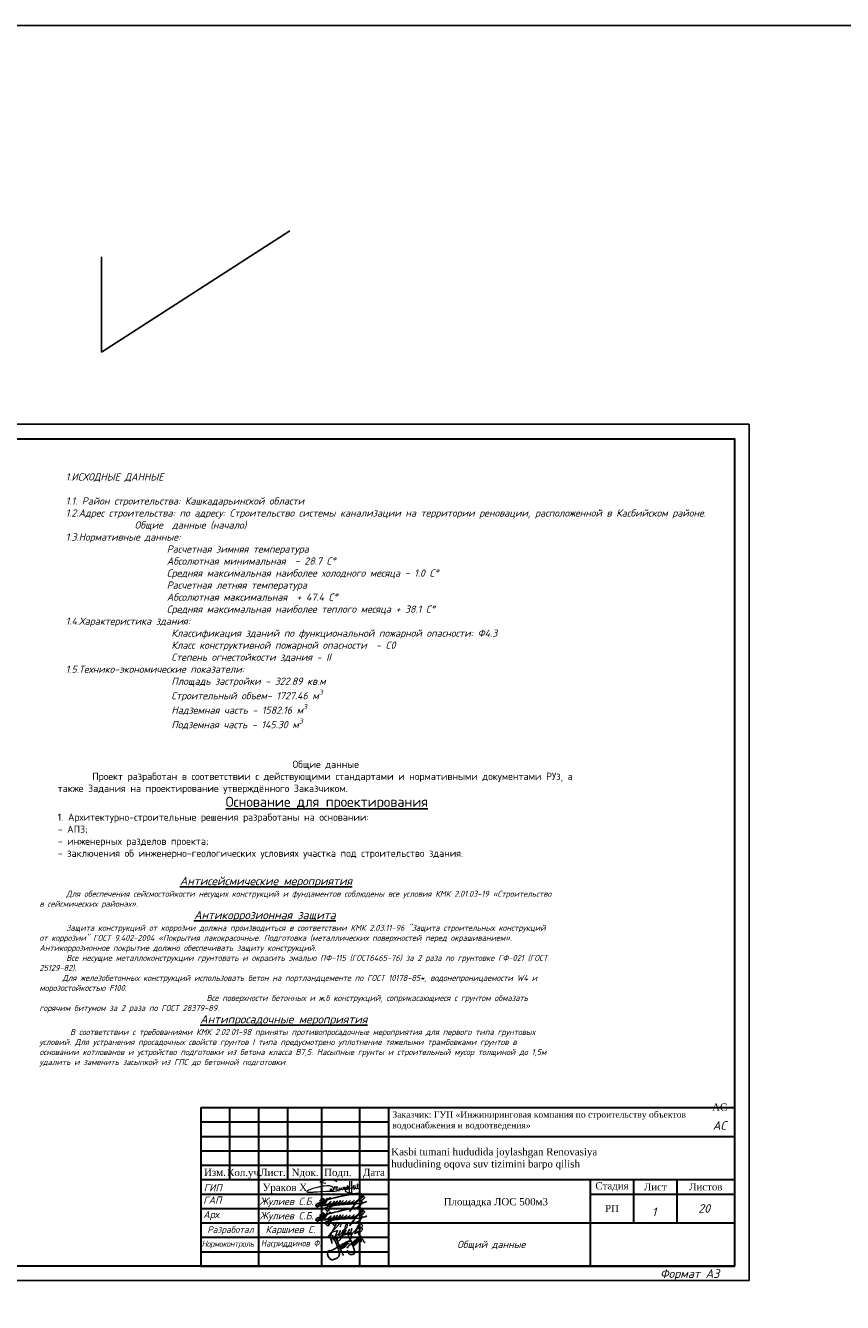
# Model space of a CAD drawing. Extents: x -119078 to 1619993, y 264752 to 340742.
# Tile 8 of 220: x 12382 to 40691, y 296460 to 340742. Entities that reach past the tile are written whole.
import ezdxf
from ezdxf.enums import TextEntityAlignment as Align

# ---------------------------------------------------------------- set-up
doc = ezdxf.new("R2010")
doc.units = 0
doc.header["$MEASUREMENT"] = 0
doc.linetypes.add('CONTI', pattern=[0])
doc.layers.get('0').update_dxf_attribs({"color": 250, "linetype": 'CONTI'})
for name, color, linetype in [('BC-Form$1$SHEET-TEXT', 7, 'Continuous'), ('PDF _Геометрия', 250, 'Continuous'), ('PDF _Текст', 7, 'Continuous'), ('SHTAMP', 250, 'Continuous'), ('Ярлык', 1, 'Continuous')]:
    doc.layers.add(name, color=color, linetype=linetype)
doc.layers.add('Графа', color=7, linetype='Continuous', lineweight=30)
doc.layers.add('НАДПИСИ', color=7, linetype='Continuous', lineweight=13)
doc.layers.add('ПОДПИСИ', color=7, linetype='Continuous', lineweight=25, true_color=0xffffff)
doc.styles.add('geniso', font='geniso.shx', dxfattribs={"height": 300})
doc.styles.add('ICOCPEUR', font='isocpeui.ttf')
doc.styles.add('ISO', font='times.ttf')
doc.styles.add('ISOCPEUR', font='isocpeui.ttf')
doc.styles.add('PDF ISOCPEUR Italic', font='isocpeui.ttf')
doc.styles.add('style2', font='times.ttf', dxfattribs={"height": 350})
doc.styles.add('ГОСТ 250', font='isocpeui.ttf', dxfattribs={"height": 250})
doc.styles.add('ГОСТ 300', font='isocpeui.ttf', dxfattribs={"height": 250})
doc.styles.add('ГОСТ 350', font='isocpeui.ttf', dxfattribs={"height": 350})

# ---------------------------------------------------------------- blocks, each defined once
blk = doc.blocks.new('подпис')
at = {"layer": 'ПОДПИСИ', "color": 5, "lineweight": 25}
for points in [[(11455381, 532519), (11455520, 532605, 0.17903), (11455562, 532678, 0.263953), (11455546, 532731, 0.190204), (11455439, 532772, 0.042436), (11455181, 532752, 0.013899), (11454174, 532517), (11454115, 532493), (11453882, 532380, 0.221782), (11453847, 532334, 0.270492), (11453872, 532305), (11455179, 532410)], [(11453991, 532491, -0.163413), (11454129, 532576, -0.667806), (11454158, 532540, -0.079434), (11453917, 532276, -0.866542), (11453898, 532297), (11453923, 532319), (11454158, 532478), (11454199, 532507), (11454264, 532591), (11454072, 532309)], [(11454383, 532593, 0.619534), (11454360, 532609), (11454273, 532534, 0.114252), (11454185, 532395, 0.215538), (11454192, 532353, 0.240273), (11454245, 532349, 0.08858), (11454403, 532470), (11454351, 532410), (11454342, 532400, 0.539095), (11454362, 532374, 0.111916), (11454481, 532411), (11454538, 532484), (11454481, 532411), (11454317, 532146, -0.358423), (11454264, 532125), (11454185, 532207, -0.402126), (11454221, 532260, -0.058846), (11454732, 532356), (11455438, 532399, 0.09128), (11455712, 532476)], [(11454538, 532484), (11454488, 532398, 0.645288), (11454510, 532376, 0.12897), (11454636, 532493), (11454594, 532430), (11454582, 532414, 0.693858), (11454605, 532387, 0.10028), (11454701, 532446), (11454746, 532507), (11454701, 532446), (11454684, 532424, 0.631808), (11454708, 532389, 0.142677), (11454805, 532452), (11454848, 532505), (11454805, 532452, 0.201941), (11454797, 532429, 0.536095), (11454830, 532405, 0.097167), (11454944, 532462), (11454981, 532503), (11454944, 532462, 0.197087), (11454932, 532431, 0.488157), (11454970, 532409, 0.093089), (11455064, 532466), (11455099, 532503), (11455064, 532466, 0.226804), (11455048, 532431, 0.355416), (11455073, 532410, 0.127937), (11455201, 532468), (11455246, 532517), (11455201, 532468, 0.196233), (11455177, 532420, 0.529409), (11455206, 532400, 0.061232), (11455381, 532519), (11455512, 532676), (11455381, 532519), (11455075, 532109)], [(11455512, 532676, -0.143099), (11455604, 532656, -0.470936), (11455617, 532604, -0.126724), (11455422, 532482), (11455497, 532497, -0.517832), (11455533, 532462, -0.176475), (11455420, 532289, -0.173079), (11455271, 532233, -0.163306), (11455188, 532261)]]:
    blk.add_lwpolyline(points, format="xyb", dxfattribs=at)
blk.add_lwpolyline([(11454115, 532493), (11454174, 532517)], dxfattribs=at)
blk = doc.blocks.new('A$C6E532752')
at = {"color": 5, "lineweight": 25}
for points in [[(2046, 1804), (2070, 1872), (2101, 1944), (2114, 2003), (2114, 2056), (2099, 2124), (2074, 2222), (2014, 2300), (1903, 2360), (1855, 2376), (1801, 2377), (1790, 2368), (1792, 2336), (1800, 2288), (1808, 2236), (1818, 2191), (1846, 2131), (1865, 2061), (1890, 2014), (1957, 1858), (2009, 1770), (2053, 1685), (2113, 1541), (2153, 1434), (2222, 1250), (2279, 1118), (2326, 993), (2364, 847), (2392, 705), (2399, 624), (2394, 571), (2362, 528), (2328, 505), (2294, 490), (2254, 483), (2188, 477), (2145, 466), (2062, 466), (2017, 466), (1987, 466), (1945, 488), (1913, 509), (1883, 532), (1855, 575), (1823, 639), (1802, 682), (1783, 739), (1781, 758), (1779, 801), (1777, 848)], [(2743, 2429), (2709, 2488), (2682, 2516), (2685, 2488), (2725, 2429), (2737, 2401), (2759, 2329), (2784, 2236), (2802, 2186), (2816, 2124), (2836, 2048), (2868, 1947), (2878, 1890), (2884, 1840), (2893, 1773), (2934, 1685), (2949, 1650), (2957, 1619), (2962, 1588), (2967, 1626), (2967, 1657), (2971, 1688), (2988, 1767), (3019, 1821), (3030, 1831), (3088, 1813), (3106, 1778), (3119, 1748), (3153, 1695), (3166, 1642), (3207, 1585), (3241, 1543), (3278, 1532), (3308, 1535)], [(385, 1433), (380, 1569), (321, 1749), (258, 1944), (210, 2040), (245, 2007), (287, 1975), (353, 1931), (399, 1918), (436, 1916), (474, 1941), (484, 1982), (467, 2067), (448, 2120), (427, 2157), (466, 2093), (506, 2007), (555, 1922), (602, 1823), (711, 1592), (749, 1491), (825, 1291), (868, 1187), (943, 996), (982, 875), (1013, 754), (1033, 630), (1049, 522), (1043, 416), (1007, 308), (929, 226), (815, 136), (704, 81), (535, 13), (402, 1), (314, 18), (227, 71), (137, 159), (35, 347), (12, 492), (8, 661), (75, 751), (214, 814), (217, 817), (216, 775), (183, 707), (202, 722), (286, 778), (362, 823), (424, 853), (563, 928), (732, 1029), (845, 1105), (994, 1192), (1118, 1257), (1274, 1345), (1396, 1407), (1523, 1482), (1750, 1594), (1859, 1632), (1962, 1660), (1991, 1660), (2000, 1660), (1991, 1645), (1977, 1626), (1958, 1608)], [(795, 1930), (766, 1944), (747, 1958), (732, 1969), (756, 1919), (777, 1862), (824, 1731), (861, 1650), (907, 1552), (928, 1465), (971, 1361), (999, 1299), (1019, 1250), (1060, 1148), (1086, 1070), (1110, 993), (1161, 879), (1222, 766), (1252, 693), (1282, 624), (1325, 551), (1377, 469), (1387, 437), (1386, 415), (1369, 406), (1365, 409)], [(1178, 1041), (1184, 1073), (1176, 1087), (1166, 1109), (1171, 1134), (1175, 1159), (1177, 1187), (1170, 1192), (1155, 1194), (1138, 1181), (1125, 1161), (1120, 1142), (1127, 1112), (1138, 1084), (1155, 1052), (1190, 1015), (1234, 985), (1242, 980), (1268, 979), (1299, 1007), (1323, 1038), (1339, 1067), (1360, 1126), (1356, 1168), (1352, 1190), (1349, 1211), (1349, 1234), (1349, 1252), (1349, 1274), (1336, 1239), (1333, 1223), (1331, 1214), (1303, 1209), (1299, 1204), (1292, 1181), (1255, 1176), (1246, 1151), (1262, 1110), (1275, 1085), (1290, 1052), (1311, 1034), (1336, 1025), (1363, 1024), (1376, 1037), (1388, 1050), (1400, 1068), (1415, 1091), (1432, 1156), (1432, 1174), (1430, 1222), (1431, 1266), (1434, 1282), (1437, 1297), (1451, 1312), (1473, 1314), (1479, 1329), (1484, 1345), (1526, 1340), (1527, 1344), (1546, 1371), (1546, 1380), (1542, 1322), (1532, 1234), (1508, 1194), (1491, 1173), (1470, 1154), (1447, 1141), (1418, 1134), (1396, 1131), (1373, 1136), (1360, 1149)], [(1432, 1173), (1448, 1157), (1470, 1132), (1480, 1125), (1492, 1119), (1505, 1118), (1514, 1125), (1521, 1131), (1537, 1145), (1550, 1156), (1574, 1181), (1594, 1207), (1603, 1226), (1607, 1239), (1610, 1253), (1618, 1282), (1623, 1317), (1626, 1344), (1633, 1391), (1631, 1422), (1631, 1443), (1618, 1419), (1610, 1399), (1600, 1381), (1603, 1340), (1618, 1317), (1635, 1297), (1651, 1291), (1665, 1290), (1718, 1369), (1719, 1381), (1720, 1403), (1732, 1431), (1741, 1451), (1744, 1471), (1745, 1490), (1738, 1508), (1729, 1509), (1728, 1503), (1719, 1486), (1713, 1471), (1705, 1444), (1705, 1428), (1716, 1413), (1732, 1404), (1746, 1399), (1763, 1396), (1785, 1399), (1799, 1408), (1822, 1417), (1835, 1426), (1857, 1435), (1869, 1444), (1878, 1455), (1881, 1471), (1881, 1481), (1878, 1494), (1875, 1503)], [(1530, 1229), (1542, 1212), (1557, 1204), (1585, 1194), (1591, 1202), (1609, 1200), (1619, 1205), (1645, 1223), (1669, 1249), (1676, 1260), (1685, 1281), (1698, 1313), (1704, 1324), (1704, 1324)], [(1707, 1036), (1747, 1085), (1819, 1144), (1891, 1238), (1979, 1313), (2059, 1391), (2165, 1488), (2229, 1542), (2393, 1677), (2462, 1724), (2559, 1807), (2641, 1860), (2722, 1913), (2859, 2009), (2948, 2051), (2989, 2062), (2996, 2055)], [(2279, 1502), (2265, 1461), (2269, 1420), (2262, 1364), (2265, 1307), (2279, 1265), (2318, 1252), (2345, 1254), (2408, 1314), (2444, 1368), (2453, 1397), (2475, 1468), (2472, 1514), (2466, 1559), (2461, 1588), (2461, 1627), (2469, 1644), (2486, 1658), (2454, 1623), (2450, 1578), (2446, 1520), (2451, 1481), (2483, 1457), (2515, 1454), (2551, 1457), (2569, 1493), (2574, 1512), (2589, 1561), (2590, 1562)], [(2397, 1571), (2370, 1532), (2367, 1503), (2363, 1469), (2365, 1423), (2380, 1396), (2400, 1370), (2431, 1346), (2460, 1344), (2480, 1343), (2493, 1365), (2509, 1392), (2560, 1447), (2580, 1567), (2580, 1600), (2569, 1621), (2561, 1642), (2559, 1671), (2569, 1698), (2582, 1730), (2598, 1762), (2618, 1772)], [(2574, 1491), (2603, 1515), (2618, 1528), (2634, 1555), (2641, 1569), (2660, 1604), (2700, 1636), (2712, 1646), (2728, 1666), (2742, 1685), (2773, 1745), (2779, 1787), (2782, 1808), (2782, 1823), (2775, 1790), (2778, 1776), (2794, 1755), (2801, 1749), (2815, 1746), (2842, 1749)], [(2582, 1588), (2614, 1576), (2640, 1580), (2650, 1592), (2662, 1606), (2679, 1631), (2687, 1673), (2683, 1709), (2675, 1731), (2672, 1756), (2670, 1792), (2677, 1808), (2688, 1818), (2704, 1820), (2713, 1818)]]:
    blk.add_spline(points, degree=3, dxfattribs=at)
blk = doc.blocks.new('A$C194E077B')
at = {"color": 5, "lineweight": 20}
for points in [[(42, -99), (83, -76), (96, -68), (110, -53), (122, -42), (131, -27), (137, -5), (137, 22), (125, 42), (110, 57), (100, 67), (80, 78), (58, 91), (13, 103), (-19, 112), (-87, 112), (-127, 112), (-231, 105), (-249, 100), (-271, 100), (-317, 88), (-348, 80), (-409, 70), (-436, 66), (-497, 49), (-543, 37), (-617, 24), (-665, 5), (-728, -12), (-787, -37), (-841, -58), (-859, -64), (-880, -77), (-894, -91), (-904, -101), (-904, -112), (-894, -123), (-871, -130), (-840, -134), (-808, -134), (-760, -134), (-737, -134), (-654, -127), (-612, -124), (-491, -116), (-389, -109), (-287, -102), (-158, -97), (-39, -97), (85, -89), (174, -89), (222, -82), (269, -75), (318, -67), (369, -63), (369, -63)], [(-162, 200), (-240, 221), (-364, 241), (-364, 276), (-310, 307), (-248, 324), (-145, 351), (-37, 351), (76, 351), (195, 319), (266, 278)], [(0, 0), (0, -92)], [(41, 2), (41, -98)], [(203, -24), (196, 1), (191, 21), (185, 44), (185, 65), (176, 81), (169, 93), (189, 73), (200, 70), (220, 70), (242, 70), (259, 75), (272, 78), (279, 90), (279, 70), (274, 51), (262, 26), (252, 0), (252, -16), (261, -33), (282, -45), (303, -50), (329, -43), (347, -33), (361, -19), (368, -6), (371, 33), (368, -6), (372, -22), (382, -27), (392, -33), (406, -29), (418, -26), (433, -12), (438, -3), (438, 39), (438, -3), (453, -18), (464, -25), (477, -25), (504, -20), (521, -3), (528, 9), (524, 23), (522, 41), (522, 48), (526, 55), (535, 63), (549, 63), (569, 49), (579, 25), (585, 1), (580, -18), (565, -26), (549, -26), (531, -8), (528, 9)], [(835, 300), (835, -171), (799, -177), (729, -165), (620, -121), (593, -75), (602, -42), (665, -20), (730, 7), (798, 17), (885, 36), (885, 36), (905, 45)], [(593, 2), (615, 20), (621, 30), (635, 45), (637, 70), (635, 45), (635, 19), (646, 1), (664, -10), (680, -10), (701, 0), (705, 13), (705, 35), (699, 66), (686, 94), (680, 122)], [(682, 123), (691, 107), (705, 87), (717, 87)], [(748, 299), (746, -138)], [(898, 116), (898, 60), (906, 31), (917, -11)], [(910, 55), (903, 116)], [(952, -13), (967, 14), (978, 53), (978, 112), (973, 131)], [(962, 114), (967, 97), (978, 53), (987, 20), (1013, 5), (1032, 10), (1061, 39), (1076, 96), (1076, 123), (1074, 180)], [(1064, 182), (1056, 151), (1045, 113), (1045, 80), (1055, 46), (1070, 20), (1088, 9), (1109, 9), (1132, 31), (1138, 57), (1138, 93)]]:
    blk.add_lwpolyline(points, dxfattribs=at)
for centre, radius, start, end in [((681, 122), 1.13, 41.4, 190.5897), ((901, 116), 2.8, 15.3098, 164.5601), ((899, 54), 10.7, 301.2071, 10.1496), ((979, 116), 16.6, 111.912, 188.6151), ((1068, 178), 5.72, 18.1801, 138.9915), ((935, -4), 19.1, 202.8625, 330.9274)]:
    blk.add_arc(centre, radius, start, end, dxfattribs=at)
blk = doc.blocks.new('ПЛДПИС')
at = {"color": 0, "linetype": 'ByBlock', "lineweight": 9}
for points in [[(1768167, 34601), (1768274, 34710), (1768312, 34693), (1768357, 34634), (1768439, 34683), (1768465, 34730), (1768458, 34730), (1768452, 34716), (1768444, 34693), (1768248, 34291), (1768239, 34262), (1768224, 34236), (1768215, 34224), (1768175, 34213), (1768276, 34380), (1768300, 34412), (1768456, 34579), (1768495, 34627), (1768529, 34664), (1768567, 34702), (1768592, 34709), (1768598, 34695), (1768596, 34655), (1768563, 34579)], [(1768291, 34400), (1768434, 34437), (1768462, 34447), (1768479, 34446), (1768464, 34405), (1768450, 34379), (1768443, 34362), (1768432, 34337), (1768424, 34314), (1768403, 34251), (1768390, 34195), (1768377, 34148), (1768363, 34113), (1768320, 34171), (1768390, 34246), (1768422, 34269), (1768477, 34304), (1768517, 34328), (1768535, 34345), (1768555, 34375), (1768568, 34396), (1768582, 34424), (1768584, 34440), (1768567, 34435), (1768560, 34422), (1768555, 34411), (1768548, 34391), (1768537, 34364), (1768531, 34347), (1768524, 34324), (1768521, 34309), (1768519, 34300), (1768519, 34289), (1768544, 34292), (1768564, 34304), (1768593, 34331), (1768637, 34368), (1768668, 34404), (1768686, 34438), (1768686, 34457), (1768678, 34464), (1768654, 34428), (1768646, 34402), (1768637, 34371), (1768633, 34343), (1768632, 34323), (1768635, 34310), (1768652, 34308), (1768663, 34317), (1768696, 34351), (1768732, 34384), (1768762, 34415), (1768778, 34444), (1768780, 34462), (1768775, 34466), (1768760, 34450), (1768751, 34420), (1768740, 34380), (1768734, 34359), (1768732, 34347), (1768736, 34333), (1768748, 34323), (1768768, 34330), (1768801, 34358), (1768825, 34380), (1768869, 34428), (1768893, 34461), (1768900, 34485), (1768892, 34487), (1768873, 34465), (1768858, 34431), (1768850, 34405), (1768845, 34386), (1768845, 34357), (1768850, 34342), (1768867, 34334), (1768880, 34339), (1768915, 34364), (1768944, 34396), (1768964, 34438), (1768983, 34482), (1768980, 34511), (1768959, 34502), (1768953, 34480), (1768949, 34444), (1768944, 34409), (1768941, 34371), (1768942, 34347), (1768944, 34344), (1768954, 34339), (1768979, 34347), (1769007, 34370), (1769056, 34414), (1769101, 34463), (1769168, 34549), (1769212, 34624), (1769245, 34696), (1769263, 34731), (1769265, 34761), (1769252, 34754), (1769242, 34732), (1769241, 34724), (1769233, 34693), (1769221, 34653), (1769196, 34589), (1769166, 34514), (1769144, 34459), (1769121, 34409), (1769111, 34382), (1769099, 34350), (1769096, 34345), (1769092, 34342), (1769085, 34339), (1769087, 34355), (1769094, 34373), (1769101, 34389), (1769126, 34445), (1769163, 34518), (1769186, 34556), (1769203, 34585), (1769232, 34625), (1769258, 34661), (1769292, 34681), (1769309, 34674), (1769332, 34643), (1769333, 34586), (1769305, 34557), (1769265, 34526), (1769235, 34515), (1769217, 34514), (1769213, 34521), (1769263, 34541), (1769302, 34539), (1769332, 34526), (1769343, 34499), (1769323, 34458), (1769301, 34426), (1769267, 34400), (1769223, 34379), (1769168, 34371), (1769130, 34373), (1769121, 34381), (1769121, 34411)], [(1768636, 34367), (1768797, 34545), (1768832, 34624), (1768811, 34686), (1768788, 34673), (1768773, 34647), (1768752, 34588), (1768723, 34494), (1768702, 34421), (1768681, 34356), (1768651, 34269), (1768487, 34082), (1768486, 34142), (1768627, 34279), (1768815, 34318), (1769007, 34332)]]:
    blk.add_spline(points, degree=3, dxfattribs=at)
blk = doc.blocks.new('A$Cbab827f9')
at = {"layer": 'Графа'}
for p, q in [((-18500, 5500), (0, 5500)), ((-18500, 5500), (0, 5500)), ((-18500, 5500), (-18500, 0)), ((-17500, 5500), (-17500, 3000)), ((-16500, 5500), (-16500, 0)), ((-15500, 5500), (-15500, 3000)), ((-14314, 5500), (-14314, 0)), ((-13000, 5500), (-13000, 0)), ((-12000, 5500), (-12000, 0)), ((0, 5500), (0, 0)), ((0, 5500), (0, 0)), ((-18500, 5000), (-12000, 5000)), ((-18500, 4500), (-12000, 4500)), ((-12000, 4500), (0, 4500)), ((-18500, 4000), (-12000, 4000)), ((-18500, 3500), (-12000, 3500)), ((-18500, 3000), (0, 3000)), ((-5000, 3000), (-5000, 0)), ((-3500, 3000), (-3500, 1500)), ((-2000, 3000), (-2000, 1500)), ((-18500, 2500), (-12000, 2500)), ((-5000, 2500), (0, 2500)), ((-18500, 2000), (-12000, 2000)), ((-18500, 1500), (-12000, 1500)), ((-12000, 1500), (0, 1500)), ((-18500, 1000), (-12000, 1000)), ((-18500, 500), (-12000, 500)), ((-18500, 0), (0, 0)), ((-18500, 0), (0, 0))]:
    blk.add_line(p, q, dxfattribs=at)
at = {"color": 7, "lineweight": 30, "xscale": 0.8941363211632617, "yscale": 0.8941363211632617, "zscale": 0.8941363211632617}
blk.add_blockref('A$C194E077B', (-14020, 2684), dxfattribs=at)
at = {"color": 1, "lineweight": 15, "xscale": 0.9504, "yscale": 0.9504, "zscale": 0.9504}
for p in [(-10900254, -503824), (-10900254, -504324)]:
    blk.add_blockref('подпис', p, dxfattribs=at)
at = {"color": 5, "linetype": 'ByBlock', "lineweight": 9}
blk.add_blockref('ПЛДПИС', (-1782243, -33214), dxfattribs=at)
at = {"color": 2, "lineweight": 40, "xscale": 0.3934101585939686, "yscale": 0.3934101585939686, "zscale": 0.3934101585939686}
blk.add_blockref('A$C6E532752', (-14109, 221), dxfattribs=at)
at = {"style": 'ISOCPEUR'}
for s, p in [('ГAП            ', (-18415, 2164)), ('Арх.  ', (-18415, 1664))]:
    blk.add_text(s, height=250, dxfattribs=at).set_placement(p)
at = {"color": 7, "linetype": 'ByBlock', "lineweight": 25, "style": 'ГОСТ 300'}
blk.add_text('20', height=300, dxfattribs=at).set_placement((-1261, 1850, 0))
at = {"color": 18, "lineweight": 30, "true_color": 0x000000, "insert": (-780, 5640), "char_height": 300, "attachment_point": 1, "style": 'ISO'}
blk.add_mtext_dynamic_manual_height_columns('\\pi14405.478;{\\C256; \\H0.83333x;\\C7;АС}', width=5530.42, gutter_width=2000, heights=[0], dxfattribs=at)
at = {"insert": (-18397, 2846, 0), "char_height": 250, "attachment_point": 1, "style": 'ISOCPEUR'}
blk.add_mtext_dynamic_manual_height_columns('ГИП', width=1128.03, gutter_width=1500, heights=[0], dxfattribs=at)
at = {"color": 7, "lineweight": 20, "insert": (-16356, 2857), "char_height": 250, "attachment_point": 1, "style": 'ISO'}
blk.add_mtext_dynamic_manual_height_columns('Ураков Х', width=2171.11, gutter_width=1500, heights=[0], dxfattribs=at)
at = {"attachment_point": 1}
for s, insert, char_height, width, style in [('\\pxi7.19849;Площадка ЛОС 500м3', (-11883, 2361), 250, 5930.2, 'ISO'), ('{\\W0.95;\\T0.95;Нормоконтроль}', (-18469, 881), 210, 1971.75, 'ISOCPEUR')]:
    blk.add_mtext(s, dxfattribs=dict(at, insert=insert, char_height=char_height, width=width, style=style))
at = {"color": 3, "lineweight": 30, "insert": (-16415, 911), "char_height": 230, "width": 2499.02, "attachment_point": 1, "style": 'PDF ISOCPEUR Italic'}
blk.add_mtext('\\pt500;{\\W0.8;\\C7;Насриддинов Ф.}', dxfattribs=at)
at = {"layer": 'BC-Form$1$SHEET-TEXT', "width": 12000, "attachment_point": 5, "style": 'ГОСТ 350'}
for s, insert, char_height in [('Разработал', (-17469, 1237), 230), ('Каршиев С.', (-15395, 1237), 250)]:
    blk.add_mtext(s, dxfattribs=dict(at, insert=insert, char_height=char_height))
at = {"layer": 'SHTAMP', "style": 'ГОСТ 250'}
for p in [(-16456, 2123), (-16456, 1623)]:
    blk.add_text('Жулиев С.Б. ', height=250, dxfattribs=at).set_placement(p)
at = {"layer": 'SHTAMP', "attachment_point": 4, "style": 'style2'}
for s, insert, char_height, width in [('\\pxi0.02539,ql;Заказчик: ГУП «Инжиниринговая компания по строительству объектов водоснабжения и водоотведения» ', (-11864, 5041), 220, 10364.55), ('{\\H1.00436x;\\C7;Kasbi tumani hududida joylashgan Renovasiya \\Phududining oqova suv tizimini barpo\\C256; qilish}', (-11901, 3715), 250, 11834.1)]:
    blk.add_mtext(s, dxfattribs=dict(at, insert=insert, char_height=char_height, width=width))
at = {"layer": 'НАДПИСИ', "linetype": 'Continuous', "ltscale": 1000, "style": 'ISO'}
for s, p in [('Изм.', (-18009, 3255)), ('Кол.уч.', (-16988, 3248)), ('Лист.', (-16000, 3250)), ('Nдок.', (-14885, 3250)), ('Подп.', (-13750, 3250)), ('Дата', (-12500, 3250))]:
    blk.add_text(s, height=250, dxfattribs=at).set_placement(p, align=Align.MIDDLE_CENTER)
at = {"layer": 'НАДПИСИ', "linetype": 'Continuous', "ltscale": 1000, "char_height": 250, "attachment_point": 5, "style": 'ISO'}
for s, insert, width in [('Стадия', (-4250, 2750), 1400), ('Лист', (-2750, 2750), 1400), ('Листов', (-1000, 2750), 1900), ('РП', (-4250, 2000), 12000)]:
    blk.add_mtext(s, dxfattribs=dict(at, insert=insert, width=width))

msp = doc.modelspace()

# ---------------------------------------------------------------- linework, layer by layer
at = {"color": 3}
for p, q in [((15008.451, 329415.777), (21537.078, 333624.166)), ((15008.451, 332724.663), (15008.451, 329415.777))]:
    msp.add_line(p, q, dxfattribs=at)
msp.add_lwpolyline([(919564.339, 264752.208), (-119077.586, 264752.208), (-119077.586, 340741.932), (919564.339, 340741.932)], close=True, dxfattribs=at)
at = {"layer": 'PDF _Геометрия', "lineweight": -3}
msp.add_lwpolyline([(-4541.8, 326913.75), (37453.964, 326913.75), (37453.964, 297220.375), (-4541.8, 297220.375)], dxfattribs=at)
at = {"layer": 'PDF _Геометрия', "lineweight": 30}
msp.add_lwpolyline([(-2543.614, 326414.204), (36954.418, 326414.204), (36954.418, 297719.921), (-2543.614, 297719.921)], close=True, dxfattribs=at)

# ---------------------------------------------------------------- block references
at = {"color": 1, "lineweight": 30}
msp.add_blockref('A$Cbab827f9', (36954.418, 297719.921), dxfattribs=at)

# ---------------------------------------------------------------- texts
at = {"color": 0, "insert": (13775.277, 325213.506), "char_height": 250, "attachment_point": 1, "style": 'ICOCPEUR'}
msp.add_mtext_dynamic_manual_height_columns('\\A1;{\\C256;1.ИСХОДНЫЕ ДАННЫЕ\\P\\P1.1. Район строительства: \\A0;Кашкадарьинской области\\A1;\\P1.2.Адрес строительства: \\A0;по адресу: \\C256;\\c0;Строительство системы канализации на территории реновации, расположенной в Касбийском районе.\\A1;\\H1.00004x;\\C256;                                             \\P               Общие  данные (начало)\\P1.3.Нормативные данные:\\P                      Расчетная зимняя температура\\P                      Абсолютная минимальная  - 28.7 С°\\P                      Средняя максимальная наиболее холодного месяца - 1.0 С°\\P                      Расчетная летняя температура\\P                      Абсолютная максимальная  + 47.4 С° \\P                      Средняя максимальная наиболее теплого месяца + 38.1 С°\\P1.4.Характеристика здания:\\P                       Классификация зданий по функциональной пожарной опасности: Ф4.3\\P                       Класс конструктивной пожарной опасности  - C0\\P                       Степень огнестойкости здания - II\\P1.5.Технико-экономические показатели: \\P                       Площадь застройки - 322.89 кв.м \\P                       Строительный объем\\H0.99996x;- 1727.46 м\\H0.7x;\\S3^ ;\\H1.42863x;\\P                       Надземная часть - \\H0.99996x;1582.16\\H1.00004x;\\C0; \\C256;м\\H0.7x;\\S3^ ;\\H1.4286x;\\P                       Подземная часть - 145.30\\C0; \\C256;м\\H0.7x;\\S3^ ;}', width=21585.64105, gutter_width=1000, heights=[0], dxfattribs=at)
at = {"color": 0, "insert": (13495.277, 315246.933), "char_height": 300, "width": 18578.57661, "attachment_point": 1, "style": 'geniso'}
msp.add_mtext('\\pxqc;{\\fISOCPEUR|b0|i0|c204|p34;\\H0.83333x;Общие данные\\P\\pq*;\\fISOCPEUR|b0|i0|c238|p34;\\C1;     \\fISOCPEUR|b0|i0|c204|p34;\\C0;^IПроект разработан в соответствии с действующими стандартами и нормативными документами РУз, а также Задания на проектирование утверждённого Заказчиком.\\fISOCPEUR|b0|i0|c238|p34;     \\H1.2x;                                    \\fISOCPEUR|b0|i0|c204|p34;\\H1.00001x;\\P\\pi19.40661;\\H1.16666x;\\LОснование для проектирования\\P\\pi0,t22;\\H0.71428x;\\l1. Архитектурно-строительные решения разработаны на основании:\\P- АПЗ;\\P- инженерных разделов проекта\\fISOCPEUR|b0|i0|c238|p34;;\\P\\fISOCPEUR|b0|i0|c204|p34;- заключения об инженерно\\fISOCPEUR|b0|i0|c238|p34;-\\fISOCPEUR|b0|i0|c204|p34;геологических условиях участка под строительство здания\\fISOCPEUR|b0|i0|c238|p34;.}', dxfattribs=at)
at = {"linetype": 'Continuous', "lineweight": 25, "ltscale": 15, "insert": (12863.76, 311222.017), "char_height": 250, "width": 17877.44941, "attachment_point": 1, "style": 'ICOCPEUR'}
msp.add_mtext('\\pi4862.31;{\\H1.16667x;\\LАнтисейсмические мероприятия\\P\\pi0;\\H0.71428x;\\l       Для обеспечения сейсмостойкости несущих конструкций и фундаментов соблюдены все условия КМК 2.01.03-19 «Строительство в сейсмических районах».\\P\\pi5355.138;\\H1.4x;\\LАнтикоррозионная защита\\l\\P\\pi0;\\H0.71428x;       Защита конструкций от коррозии должна производиться в соответствии КМК 2.03.11-96 "Защита строительных конструкций от коррозии" ГОСТ 9.402-2004 «Покрытия лакокрасочные. Подготовка (металлических поверхностей перед окрашиванием». Антикоррозионное покрытие должно обеспечивать защиту конструкций. \\P       \\A1;Все несущие металлоконструкции грунтовать и\\A0; окрасить эмалью ПФ-115 (ГОСТ6465-76) за 2 раза по грунтовке ГФ-021 (ГОСТ 25129-82)\\A1;.\\P      Для железобетонных конструкций использовать бетон \\A0;на портландцементе по ГОСТ 10178-85*,\\A1; водонепроницаемости W\\A0;4\\A1; и морозостойкостью F100\\A0;.\\A1;\\P\\A0;       \\A1;Все \\A0;поверхности бетонных и ж.б конструкций, соприкасающиеся с грунтом обмазать \\A1;\\C256;горячим битумом за 2 раза\\A0;\\C0; по ГОСТ 28379-89.}\\P\\pi5566.64787;{\\H1.16666x;\\LАнтипросадочные мероприятия\\A1;\\l\\P\\pi0;\\H0.71428x;        В соответствии с требованиями КМК 2.02.01-98 приняты противопросадочные мероприятия для первого типа грунтовых условий. Для устранения просадочных свойств грунтов I типа предусмотрено уплотнение тяжелыми трамбовками грунтов в основании котлованов и устройство подготовки из бетона класса В7,5. Насыпные грунты и строительный мусор толщиной до 1,5м удалить и заменить засыпкой из ГПС до бетонной подготовки.}', dxfattribs=at)
at = {"layer": 'PDF _Текст', "lineweight": 30, "attachment_point": 7, "style": 'PDF ISOCPEUR Italic'}
for s, insert, char_height in [('АС', (36193.797, 302447.137), 299.9754), ('1', (34088.377, 299449.859), 299.975), ('Общий данные', (27340.267, 298280.274), 249.97949), ('Формат A3', (34371.036, 297229.368), 299.9754)]:
    msp.add_mtext(s, dxfattribs=dict(at, insert=insert, char_height=char_height))
at = {"layer": 'Ярлык', "color": 165, "lineweight": 50, "char_height": 253.56783, "attachment_point": 1, "style": 'ISO'}
for s, insert, width in [('\\pi5485.19957;{\\fISOCPEUR|b0|i1|c204|p34;\\H2.7606x;\\C167;\\c8277566;ООО  \\fISOCPEUR|b0|i1|c0|p34;"UNIVER  PRO STILE"\\fISOCPEUR|b1|i1|c204|p34;\\Q15;\\T1.25; \\fArial|b1|i0|c204|p34;\\H0.36224x;\\T1.15;   \\fArial|b0|i0|c204|p34;\\T1;          }', (-90957.556, 325671.286), 25625.47242), ('\\pi5485.19957;{\\fISOCPEUR|b0|i1|c204|p34;\\H2.7606x;\\C167;\\c8277566;ООО  \\fISOCPEUR|b0|i1|c0|p34;"UNIVER  PRO STILE"\\fISOCPEUR|b1|i1|c204|p34;\\Q15;\\T1.25; \\fArial|b1|i0|c204|p34;\\H0.36224x;\\T1.15;   \\fArial|b0|i0|c204|p34;\\T1;          }', (-41908.934, 325671.286), 25625.47242), ('{\\C167;\\c8277566;             \\P\\P\\pi6540.45083;\\fISOCPEUR|b0|i1|c204|p34;\\H0.98593x;Лицензия  \\fISOCPEUR|b0|i1|c0|p34;№ 072193 \\fISOCPEUR|b0|i1|c204|p34;от \\fISOCPEUR|b0|i1|c0|p34;3 \\fISOCPEUR|b0|i1|c204|p34;апреля \\fISOCPEUR|b0|i1|c0|p34;202\\fISOCPEUR|b0|i1|c204|p34;3г\\fISOCPEUR|b0|i1|c0|p34;. \\P\\pi2223.49782;\\fISOCPEUR|b0|i1|c204|p34;Министерство строительства и жилищно-коммунального хозяйства Республики Узбекистан}', (-89126.802, 324659.709), 19682.04146), ('{\\C167;\\c8277566;             \\P\\P\\pi6540.45083;\\fISOCPEUR|b0|i1|c204|p34;\\H0.98593x;Лицензия  \\fISOCPEUR|b0|i1|c0|p34;№ 072193 \\fISOCPEUR|b0|i1|c204|p34;от \\fISOCPEUR|b0|i1|c0|p34;3 \\fISOCPEUR|b0|i1|c204|p34;апреля \\fISOCPEUR|b0|i1|c0|p34;202\\fISOCPEUR|b0|i1|c204|p34;3г\\fISOCPEUR|b0|i1|c0|p34;. \\P\\pi2223.49782;\\fISOCPEUR|b0|i1|c204|p34;Министерство строительства и жилищно-коммунального хозяйства Республики Узбекистан}', (-40078.181, 324659.709), 19682.04146)]:
    msp.add_mtext(s, dxfattribs=dict(at, insert=insert, width=width))

doc.saveas('drawing.dxf')
